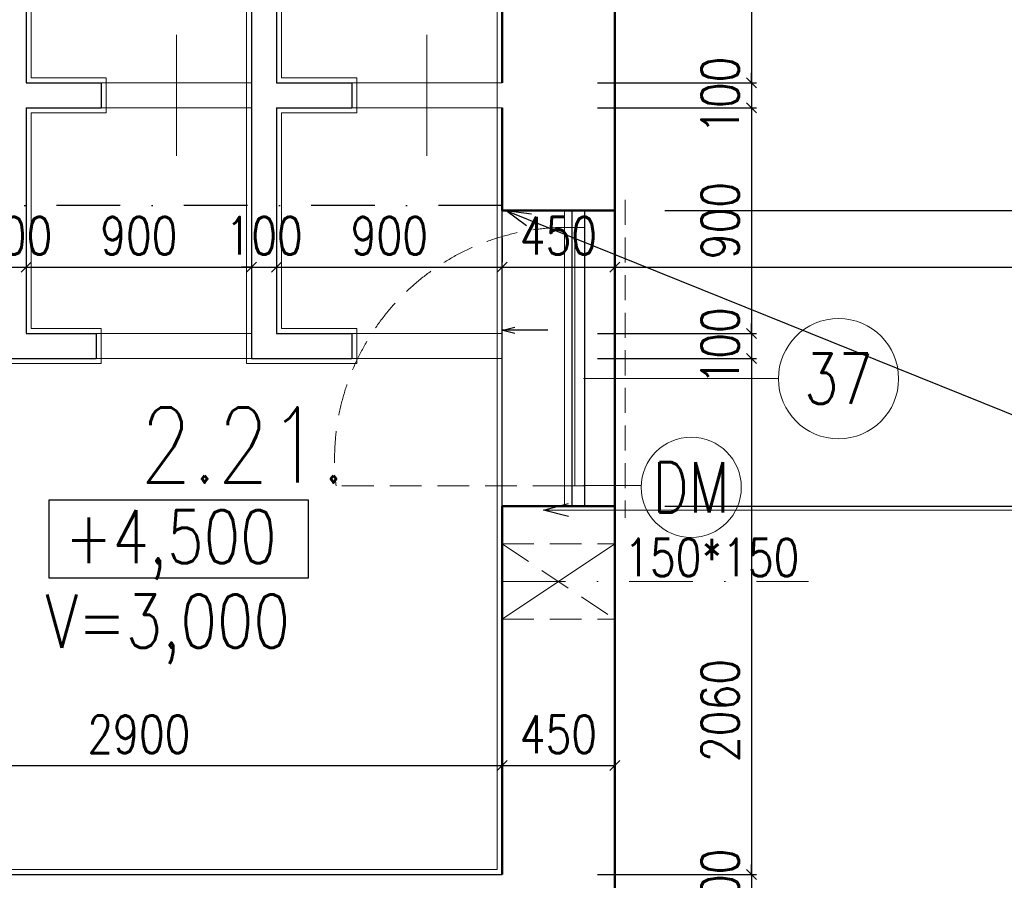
# Model space of a CAD drawing. Header units: millimetres. Extents: x -238874 to 551972, y -298952 to 658415.
# Tile 205 of 256: x 25192 to 29123, y 166528 to 169963. Entities that reach past the tile are written whole.
import ezdxf
from ezdxf.enums import TextEntityAlignment as Align

# ---------------------------------------------------------------- set-up
doc = ezdxf.new("R2010")
doc.units = ezdxf.units.MM
doc.header["$LTSCALE"] = 20
for name, pattern in [('DASHED', [0.75, 0.5, -0.25]), ('HIDDEN', [9.525, 6.35, -3.175]), ('ČERCHOVANÁ', [25.4, 12.7, -6.35, 0, -6.35])]:
    doc.linetypes.add(name, pattern=pattern)
for name, color, linetype in [('00_HEDVIKA _KRESBA', 1, 'Continuous'), ('CZ', 255, 'Continuous'), ('KOTY', 8, 'Continuous'), ('OSYSTAVBA', 101, 'ČERCHOVANÁ'), ('ZDP', 50, 'Continuous')]:
    doc.layers.add(name, color=color, linetype=linetype)
doc.layers.add('00_HEDVIKA_DEMOLICE', color=2, linetype='Continuous', lineweight=30, transparency=0.3)
doc.layers.add('CKOKNA OTEVÍRÁNÍ', color=51, linetype='HIDDEN', lineweight=18, transparency=0.5)
for name, color, linetype, lineweight in [('00_HEDVIKA_OBRYS', 1, 'Continuous', 50), ('CKBUBLINY', 1, 'Continuous', 18), ('CKBUBLINY DEMOLICE', 4, 'Continuous', 18), ('CKBUBLINY_POPIS', 3, 'Continuous', 25), ('CKKOTY', 3, 'Continuous', 18), ('CKOKNA', 30, 'Continuous', 18), ('CKSYMBOLY', 21, 'Continuous', 25), ('CKTEXTY_MALE', 140, 'Continuous', 18), ('HEDVIKA_OKNA_PARAPET', 70, 'Continuous', 18), ('NOSNÉ', 8, 'Continuous', 50), ('PRUCHODY', 7, 'Continuous', 18)]:
    doc.layers.add(name, color=color, linetype=linetype, lineweight=lineweight)
doc.styles.add('SIMPLEX', font='SIMPLEX.shx', dxfattribs={"width": 0.8, "bigfont": 'CAD13.shx'})
doc.styles.get("Standard").update_dxf_attribs({"font": 'simplex.shx', "width": 0.8})
doc.dimstyles.new('CADKON', dxfattribs={"dimscale": 100, "dimtxt": 2, "dimasz": 1.5, "dimexe": 0, "dimexo": 2, "dimgap": 0.6, "dimtad": 1, "dimrnd": 1, "dimtxsty": 'Standard', "dimblk1": 'OBLIQUE', "dimblk2": 'OBLIQUE', "dimsah": 1, "dimcen": 2.5, "dimadec": 1, "dimazin": 2, "dimtfac": 1, "dimtix": 1, "dimtmove": 2, "dimatfit": 3, "dimldrblk": 'OPEN30', "dimfxl": 5, "dimtfill": 1, "dimtolj": 1, "dimarcsym": 0})
doc.dimstyles.new('CKA', dxfattribs={"dimtxt": 200, "dimasz": 40, "dimexe": 20, "dimexo": 0.2, "dimgap": 50, "dimtad": 1, "dimdec": 0, "dimrnd": 1, "dimzin": 0, "dimdsep": 46, "dimtxsty": 'Standard', "dimblk1": 'OBLIQUE', "dimblk2": 'OBLIQUE', "dimsah": 1, "dimcen": 0.09, "dimclrd": 253, "dimclre": 253, "dimclrt": 253, "dimadec": 0, "dimazin": 0, "dimtfac": 1, "dimtdec": 0, "dimtix": 1, "dimtmove": 2, "dimatfit": 3, "dimfxl": 1, "dimtolj": 1, "dimtzin": 0, "dimarcsym": 0})

# ---------------------------------------------------------------- blocks, each defined once
blk = doc.blocks.new('_OBLIQUE')
at = {"color": 0, "linetype": 'ByBlock'}
blk.add_line((-0.5, -0.5), (0.5, 0.5), dxfattribs=at)
blk = doc.blocks.new('*D1708')
at = {"layer": 'DEFPOINTS', "color": 0, "transparency": 16777216}
for p in [(27568, 175940.9), (31507.2, 175940.9), (27568, 169200.9)]:
    blk.add_point(p, dxfattribs=at)
at = {"layer": 'KOTY', "lineweight": -2, "transparency": 16777216}
for p, q in [((27948.7, 175940.9), (31527.2, 175940.9)), ((31507.2, 169200.9), (31507.2, 175940.9))]:
    blk.add_line(p, q, dxfattribs=at)
at = {"layer": 'KOTY', "lineweight": -2, "transparency": 16777216, "xscale": 40, "yscale": 40, "zscale": 40}
for p, rotation in [((31507.2, 175940.9), 90), ((31507.2, 169200.9), 270)]:
    blk.add_blockref('_OBLIQUE', p, dxfattribs=dict(at, rotation=rotation))
at = {"layer": 'KOTY', "transparency": 16777216, "insert": (31382.2, 172570.9), "char_height": 150, "attachment_point": 5, "rotation": 90, "style": 'SIMPLEX'}
blk.add_mtext('\\A1;6740', dxfattribs=at)
blk = doc.blocks.new('*D1710')
at = {"layer": 'DEFPOINTS', "color": 0, "transparency": 16777216}
for p in [(27568, 169300.9), (35068, 169100.9), (35068, 168975.3)]:
    blk.add_point(p, dxfattribs=at)
at = {"layer": 'KOTY', "lineweight": -2, "transparency": 16777216}
for p, q in [((27568, 168975.3), (35068, 168975.3)), ((35068, 168720.1), (35068, 168955.3))]:
    blk.add_line(p, q, dxfattribs=at)
at = {"layer": 'KOTY', "lineweight": -2, "transparency": 16777216, "xscale": 40, "yscale": 40, "zscale": 40, "rotation": 180}
blk.add_blockref('_OBLIQUE', (27568, 168975.3), dxfattribs=at)
at = {"layer": 'KOTY', "lineweight": -2, "transparency": 16777216, "xscale": 40, "yscale": 40, "zscale": 40}
blk.add_blockref('_OBLIQUE', (35068, 168975.3), dxfattribs=at)
at = {"layer": 'KOTY', "transparency": 16777216, "insert": (32214.1, 169100.3), "char_height": 150, "attachment_point": 5, "style": 'SIMPLEX'}
blk.add_mtext('\\A1;7500', dxfattribs=at)
blk = doc.blocks.new('*D1712')
at = {"layer": 'DEFPOINTS', "color": 0, "transparency": 16777216}
for p in [(27118, 168610.9), (27118, 166550.9), (28113.7, 166550.9)]:
    blk.add_point(p, dxfattribs=at)
at = {"layer": 'KOTY', "lineweight": -2, "transparency": 16777216}
for p, q in [((28113.7, 168610.9), (28113.7, 166550.9)), ((27498.7, 166550.9), (28133.7, 166550.9))]:
    blk.add_line(p, q, dxfattribs=at)
at = {"layer": 'KOTY', "lineweight": -2, "transparency": 16777216, "xscale": 40, "yscale": 40, "zscale": 40}
for p, rotation in [((28113.7, 168610.9), 90), ((28113.7, 166550.9), 270)]:
    blk.add_blockref('_OBLIQUE', p, dxfattribs=dict(at, rotation=rotation))
at = {"layer": 'KOTY', "transparency": 16777216, "insert": (27988.7, 167206), "char_height": 150, "attachment_point": 5, "rotation": 90, "style": 'SIMPLEX'}
blk.add_mtext('\\A1;2060', dxfattribs=at)
blk = doc.blocks.new('*D1713')
at = {"layer": 'CKKOTY', "color": 0, "lineweight": -2, "transparency": 16777216}
for p, q in [((27768, 169200.9), (31507.2, 169200.9)), ((31507.2, 168020.9), (31507.2, 169200.9)), ((27768, 168020.9), (31507.2, 168020.9))]:
    blk.add_line(p, q, dxfattribs=at)
at = {"layer": 'DEFPOINTS', "color": 0, "transparency": 16777216}
for p in [(27568, 169200.9), (31507.2, 169200.9), (27568, 168020.9)]:
    blk.add_point(p, dxfattribs=at)
at = {"layer": 'CKKOTY', "color": 0, "lineweight": -2, "transparency": 16777216, "xscale": 150, "yscale": 150, "zscale": 150}
for p, rotation in [((31507.2, 169200.9), 90), ((31507.2, 168020.9), 270)]:
    blk.add_blockref('_OBLIQUE', p, dxfattribs=dict(at, rotation=rotation))
at = {"layer": 'CKKOTY', "color": 0, "transparency": 16777216, "insert": (31347.2, 168610.9), "char_height": 200, "attachment_point": 5, "rotation": 90, "bg_fill": 3, "box_fill_scale": 1.1, "bg_fill_color": 256, "bg_fill_true_color": 13158600, "bg_fill_transparency": 0}
blk.add_mtext('\\A1;1200', dxfattribs=at)
blk = doc.blocks.new('_Open30')
at = {"color": 0, "lineweight": -2}
for p, q in [((-1, 0.268), (0, 0)), ((0, 0), (-1, -0.268)), ((0, 0), (-1, 0))]:
    blk.add_line(p, q, dxfattribs=at)
blk = doc.blocks.new('*D1718')
at = {"layer": 'DEFPOINTS', "color": 0, "transparency": 16777216}
for p in [(27118, 166550.9), (27118, 166450.9), (28113.7, 166450.9)]:
    blk.add_point(p, dxfattribs=at)
at = {"layer": 'KOTY', "lineweight": -2, "transparency": 16777216}
for p, q in [((28113.7, 166550.9), (28113.7, 166590.9)), ((28113.7, 166550.9), (28113.7, 166450.9)), ((27498.7, 166450.9), (28133.7, 166450.9)), ((28113.7, 166450.9), (28113.7, 166410.9))]:
    blk.add_line(p, q, dxfattribs=at)
at = {"layer": 'KOTY', "lineweight": -2, "transparency": 16777216, "xscale": 40, "yscale": 40, "zscale": 40}
for p, rotation in [((28113.7, 166550.9), 270), ((28113.7, 166450.9), 90)]:
    blk.add_blockref('_OBLIQUE', p, dxfattribs=dict(at, rotation=rotation))
at = {"layer": 'KOTY', "transparency": 16777216, "insert": (27988.7, 166500.9), "char_height": 150, "attachment_point": 5, "rotation": 90, "style": 'SIMPLEX'}
blk.add_mtext('\\A1;100', dxfattribs=at)
blk = doc.blocks.new('*D1719')
at = {"layer": 'DEFPOINTS', "color": 0, "transparency": 16777216}
for p in [(27568, 166986), (27118, 166550.9), (27568, 166450.9)]:
    blk.add_point(p, dxfattribs=at)
at = {"layer": 'KOTY', "lineweight": -2, "transparency": 16777216}
for p, q in [((27568, 166831.6), (27568, 167006)), ((27118, 166986), (27568, 166986))]:
    blk.add_line(p, q, dxfattribs=at)
at = {"layer": 'KOTY', "lineweight": -2, "transparency": 16777216, "xscale": 40, "yscale": 40, "zscale": 40, "rotation": 180}
blk.add_blockref('_OBLIQUE', (27118, 166986), dxfattribs=at)
at = {"layer": 'KOTY', "lineweight": -2, "transparency": 16777216, "xscale": 40, "yscale": 40, "zscale": 40}
blk.add_blockref('_OBLIQUE', (27568, 166986), dxfattribs=at)
at = {"layer": 'KOTY', "transparency": 16777216, "insert": (27343, 167111), "char_height": 150, "attachment_point": 5, "style": 'SIMPLEX'}
blk.add_mtext('\\A1;450', dxfattribs=at)
blk = doc.blocks.new('*D1720')
at = {"layer": 'DEFPOINTS', "color": 0, "transparency": 16777216}
for p in [(24218, 167580.9), (27118, 166986), (27118, 166550.9)]:
    blk.add_point(p, dxfattribs=at)
at = {"layer": 'KOTY', "lineweight": -2, "transparency": 16777216}
for p, q in [((27118, 166931.6), (27118, 167006)), ((24218, 166986), (27118, 166986))]:
    blk.add_line(p, q, dxfattribs=at)
at = {"layer": 'KOTY', "lineweight": -2, "transparency": 16777216, "xscale": 40, "yscale": 40, "zscale": 40, "rotation": 180}
blk.add_blockref('_OBLIQUE', (24218, 166986), dxfattribs=at)
at = {"layer": 'KOTY', "lineweight": -2, "transparency": 16777216, "xscale": 40, "yscale": 40, "zscale": 40}
blk.add_blockref('_OBLIQUE', (27118, 166986), dxfattribs=at)
at = {"layer": 'KOTY', "transparency": 16777216, "insert": (25668, 167111), "char_height": 150, "attachment_point": 5, "style": 'SIMPLEX'}
blk.add_mtext('\\A1;2900', dxfattribs=at)
blk = doc.blocks.new('*D1724')
at = {"layer": 'DEFPOINTS', "color": 0, "transparency": 16777216}
for p in [(27568, 168020.9), (31507.2, 168020.9), (27568, 166450.9)]:
    blk.add_point(p, dxfattribs=at)
at = {"layer": 'KOTY', "lineweight": -2, "transparency": 16777216}
for p, q in [((27948.7, 168020.9), (31527.2, 168020.9)), ((31507.2, 166450.9), (31507.2, 168020.9))]:
    blk.add_line(p, q, dxfattribs=at)
at = {"layer": 'KOTY', "lineweight": -2, "transparency": 16777216, "xscale": 40, "yscale": 40, "zscale": 40}
for p, rotation in [((31507.2, 168020.9), 90), ((31507.2, 166450.9), 270)]:
    blk.add_blockref('_OBLIQUE', p, dxfattribs=dict(at, rotation=rotation))
at = {"layer": 'KOTY', "transparency": 16777216, "insert": (31382.2, 167235.9), "char_height": 150, "attachment_point": 5, "rotation": 90, "style": 'SIMPLEX'}
blk.add_mtext('\\A1;1570', dxfattribs=at)
blk = doc.blocks.new('*D1728')
at = {"layer": 'DEFPOINTS', "color": 0, "transparency": 16777216}
for p in [(27118, 170620.9), (27118, 169710.9), (28113.7, 169710.9)]:
    blk.add_point(p, dxfattribs=at)
at = {"layer": 'KOTY', "lineweight": -2, "transparency": 16777216}
for p, q in [((28113.7, 170620.9), (28113.7, 169710.9)), ((27498.7, 169710.9), (28133.7, 169710.9))]:
    blk.add_line(p, q, dxfattribs=at)
at = {"layer": 'KOTY', "lineweight": -2, "transparency": 16777216, "xscale": 40, "yscale": 40, "zscale": 40}
for p, rotation in [((28113.7, 170620.9), 90), ((28113.7, 169710.9), 270)]:
    blk.add_blockref('_OBLIQUE', p, dxfattribs=dict(at, rotation=rotation))
at = {"layer": 'KOTY', "transparency": 16777216, "insert": (27988.7, 170165.9), "char_height": 150, "attachment_point": 5, "rotation": 90, "style": 'SIMPLEX'}
blk.add_mtext('\\A1;910', dxfattribs=at)
blk = doc.blocks.new('*D1729')
at = {"layer": 'DEFPOINTS', "color": 0, "transparency": 16777216}
for p in [(27568, 169200.9), (27568, 168975.3), (27118, 168710.9)]:
    blk.add_point(p, dxfattribs=at)
at = {"layer": 'KOTY', "lineweight": -2, "transparency": 16777216}
for p, q in [((27118, 168975.3), (27568, 168975.3)), ((27568, 168820.1), (27568, 168955.3))]:
    blk.add_line(p, q, dxfattribs=at)
at = {"layer": 'KOTY', "lineweight": -2, "transparency": 16777216, "xscale": 40, "yscale": 40, "zscale": 40, "rotation": 180}
blk.add_blockref('_OBLIQUE', (27118, 168975.3), dxfattribs=at)
at = {"layer": 'KOTY', "lineweight": -2, "transparency": 16777216, "xscale": 40, "yscale": 40, "zscale": 40}
blk.add_blockref('_OBLIQUE', (27568, 168975.3), dxfattribs=at)
at = {"layer": 'KOTY', "transparency": 16777216, "insert": (27343, 169100.3), "char_height": 150, "attachment_point": 5, "style": 'SIMPLEX'}
blk.add_mtext('\\A1;450', dxfattribs=at)
blk = doc.blocks.new('*D1730')
at = {"layer": 'DEFPOINTS', "color": 0, "transparency": 16777216}
for p in [(27118, 169610.9), (27118, 168710.9), (28113.7, 168710.9)]:
    blk.add_point(p, dxfattribs=at)
at = {"layer": 'KOTY', "lineweight": -2, "transparency": 16777216}
for p, q in [((28113.7, 169610.9), (28113.7, 168710.9)), ((27498.7, 168710.9), (28133.7, 168710.9))]:
    blk.add_line(p, q, dxfattribs=at)
at = {"layer": 'KOTY', "lineweight": -2, "transparency": 16777216, "xscale": 40, "yscale": 40, "zscale": 40}
for p, rotation in [((28113.7, 169610.9), 90), ((28113.7, 168710.9), 270)]:
    blk.add_blockref('_OBLIQUE', p, dxfattribs=dict(at, rotation=rotation))
at = {"layer": 'KOTY', "transparency": 16777216, "insert": (27988.7, 169160.9), "char_height": 150, "attachment_point": 5, "rotation": 90, "style": 'SIMPLEX'}
blk.add_mtext('\\A1;900', dxfattribs=at)
blk = doc.blocks.new('*D1731')
at = {"layer": 'DEFPOINTS', "color": 0, "transparency": 16777216}
for p in [(27118, 168710.9), (27118, 168610.9), (28113.7, 168610.9)]:
    blk.add_point(p, dxfattribs=at)
at = {"layer": 'KOTY', "lineweight": -2, "transparency": 16777216}
for p, q in [((28113.7, 168710.9), (28113.7, 168750.9)), ((28113.7, 168710.9), (28113.7, 168610.9)), ((27498.7, 168610.9), (28133.7, 168610.9)), ((28113.7, 168610.9), (28113.7, 168570.9))]:
    blk.add_line(p, q, dxfattribs=at)
at = {"layer": 'KOTY', "lineweight": -2, "transparency": 16777216, "xscale": 40, "yscale": 40, "zscale": 40}
for p, rotation in [((28113.7, 168710.9), 270), ((28113.7, 168610.9), 90)]:
    blk.add_blockref('_OBLIQUE', p, dxfattribs=dict(at, rotation=rotation))
at = {"layer": 'KOTY', "transparency": 16777216, "insert": (27988.7, 168660.9), "char_height": 150, "attachment_point": 5, "rotation": 90, "style": 'SIMPLEX'}
blk.add_mtext('\\A1;100', dxfattribs=at)
blk = doc.blocks.new('*D1732')
at = {"layer": 'DEFPOINTS', "color": 0, "transparency": 16777216}
for p in [(27118, 169710.9), (27118, 169610.9), (28113.7, 169610.9)]:
    blk.add_point(p, dxfattribs=at)
at = {"layer": 'KOTY', "lineweight": -2, "transparency": 16777216}
for p, q in [((28113.7, 169710.9), (28113.7, 169750.9)), ((28113.7, 169710.9), (28113.7, 169610.9)), ((27498.7, 169610.9), (28133.7, 169610.9)), ((28113.7, 169610.9), (28113.7, 169570.9))]:
    blk.add_line(p, q, dxfattribs=at)
at = {"layer": 'KOTY', "lineweight": -2, "transparency": 16777216, "xscale": 40, "yscale": 40, "zscale": 40}
for p, rotation in [((28113.7, 169710.9), 270), ((28113.7, 169610.9), 90)]:
    blk.add_blockref('_OBLIQUE', p, dxfattribs=dict(at, rotation=rotation))
at = {"layer": 'KOTY', "transparency": 16777216, "insert": (27988.7, 169660.9), "char_height": 150, "attachment_point": 5, "rotation": 90, "style": 'SIMPLEX'}
blk.add_mtext('\\A1;100', dxfattribs=at)
blk = doc.blocks.new('*D1737')
at = {"layer": 'DEFPOINTS', "color": 0, "transparency": 16777216}
for p in [(26218, 168975.3), (26118, 168710.9), (26218, 168710.9)]:
    blk.add_point(p, dxfattribs=at)
at = {"layer": 'KOTY', "lineweight": -2, "transparency": 16777216}
for p, q in [((26218, 169091.6), (26218, 168995.3)), ((26118, 168975.3), (26078, 168975.3)), ((26118, 168975.3), (26218, 168975.3)), ((26218, 168975.3), (26258, 168975.3))]:
    blk.add_line(p, q, dxfattribs=at)
at = {"layer": 'KOTY', "lineweight": -2, "transparency": 16777216, "xscale": 40, "yscale": 40, "zscale": 40}
blk.add_blockref('_OBLIQUE', (26118, 168975.3), dxfattribs=at)
at = {"layer": 'KOTY', "lineweight": -2, "transparency": 16777216, "xscale": 40, "yscale": 40, "zscale": 40, "rotation": 180}
blk.add_blockref('_OBLIQUE', (26218, 168975.3), dxfattribs=at)
at = {"layer": 'KOTY', "transparency": 16777216, "insert": (26168, 169100.3), "char_height": 150, "attachment_point": 5, "style": 'SIMPLEX'}
blk.add_mtext('\\A1;100', dxfattribs=at)
blk = doc.blocks.new('*D1741')
at = {"layer": 'DEFPOINTS', "color": 0, "transparency": 16777216}
for p in [(25218, 168975.3), (25118, 168710.9), (25218, 168710.9)]:
    blk.add_point(p, dxfattribs=at)
at = {"layer": 'KOTY', "lineweight": -2, "transparency": 16777216}
for p, q in [((25218, 169091.6), (25218, 168995.3)), ((25118, 168975.3), (25078, 168975.3)), ((25118, 168975.3), (25218, 168975.3)), ((25218, 168975.3), (25258, 168975.3))]:
    blk.add_line(p, q, dxfattribs=at)
at = {"layer": 'KOTY', "lineweight": -2, "transparency": 16777216, "xscale": 40, "yscale": 40, "zscale": 40}
blk.add_blockref('_OBLIQUE', (25118, 168975.3), dxfattribs=at)
at = {"layer": 'KOTY', "lineweight": -2, "transparency": 16777216, "xscale": 40, "yscale": 40, "zscale": 40, "rotation": 180}
blk.add_blockref('_OBLIQUE', (25218, 168975.3), dxfattribs=at)
at = {"layer": 'KOTY', "transparency": 16777216, "insert": (25168, 169100.3), "char_height": 150, "attachment_point": 5, "style": 'SIMPLEX'}
blk.add_mtext('\\A1;100', dxfattribs=at)
blk = doc.blocks.new('*D1742')
at = {"layer": 'DEFPOINTS', "color": 0, "transparency": 16777216}
for p in [(26118, 168975.3), (25218, 168710.9), (26118, 168710.9)]:
    blk.add_point(p, dxfattribs=at)
at = {"layer": 'KOTY', "lineweight": -2, "transparency": 16777216}
for p, q in [((26118, 169091.6), (26118, 168995.3)), ((25218, 168975.3), (26118, 168975.3))]:
    blk.add_line(p, q, dxfattribs=at)
at = {"layer": 'KOTY', "lineweight": -2, "transparency": 16777216, "xscale": 40, "yscale": 40, "zscale": 40, "rotation": 180}
blk.add_blockref('_OBLIQUE', (25218, 168975.3), dxfattribs=at)
at = {"layer": 'KOTY', "lineweight": -2, "transparency": 16777216, "xscale": 40, "yscale": 40, "zscale": 40}
blk.add_blockref('_OBLIQUE', (26118, 168975.3), dxfattribs=at)
at = {"layer": 'KOTY', "transparency": 16777216, "insert": (25668, 169100.3), "char_height": 150, "attachment_point": 5, "style": 'SIMPLEX'}
blk.add_mtext('\\A1;900', dxfattribs=at)
blk = doc.blocks.new('*D1749')
at = {"layer": 'DEFPOINTS', "color": 0, "transparency": 16777216}
for p in [(27118, 168975.3), (26218, 168710.9), (27118, 168710.9)]:
    blk.add_point(p, dxfattribs=at)
at = {"layer": 'KOTY', "lineweight": -2, "transparency": 16777216}
for p, q in [((27118, 169091.6), (27118, 168995.3)), ((26218, 168975.3), (27118, 168975.3))]:
    blk.add_line(p, q, dxfattribs=at)
at = {"layer": 'KOTY', "lineweight": -2, "transparency": 16777216, "xscale": 40, "yscale": 40, "zscale": 40, "rotation": 180}
blk.add_blockref('_OBLIQUE', (26218, 168975.3), dxfattribs=at)
at = {"layer": 'KOTY', "lineweight": -2, "transparency": 16777216, "xscale": 40, "yscale": 40, "zscale": 40}
blk.add_blockref('_OBLIQUE', (27118, 168975.3), dxfattribs=at)
at = {"layer": 'KOTY', "transparency": 16777216, "insert": (26668, 169100.3), "char_height": 150, "attachment_point": 5, "style": 'SIMPLEX'}
blk.add_mtext('\\A1;900', dxfattribs=at)
blk = doc.blocks.new('*U3302')
at = {"color": 0, "linetype": 'ByBlock', "lineweight": -2}
for p, q in [((-224.7, 0), (-79.5, 0)), ((224.7, 0), (102.9, 29.9)), ((224.7, 0), (102.9, -29.9)), ((-79.5, 0), (26.5, 0)), ((26.5, 0), (224.7, 0))]:
    blk.add_line(p, q, dxfattribs=at)
at = {"color": 0, "linetype": 'Continuous', "lineweight": -2, "flags": 8}
blk.add_attdef('SPÁD', text='', height=100, dxfattribs=at).set_placement((0, 40), align=Align.CENTER)
blk = doc.blocks.new('CK_BUBBLE_1_0_0')
at = {"color": 0, "linetype": 'ByBlock', "lineweight": -2}
blk.add_circle((0, 0), 1, dxfattribs=at)

msp = doc.modelspace()

# ---------------------------------------------------------------- linework, layer by layer
at = {"layer": '00_HEDVIKA _KRESBA'}
msp.add_line((27117.962, 168020.863), (27117.962, 169200.863), dxfattribs=at)
at = {"layer": '00_HEDVIKA_DEMOLICE'}
for p, q in [((27397.962, 168020.863), (27397.962, 169200.863)), ((27447.962, 168020.863), (27447.962, 169200.863))]:
    msp.add_line(p, q, dxfattribs=at)
at = {"layer": '00_HEDVIKA_OBRYS'}
for points in [[(27447.962, 169200.863), (27117.962, 169200.863)], [(27447.962, 168020.863), (27117.962, 168020.863)]]:
    msp.add_lwpolyline(points, dxfattribs=at)
at = {"layer": 'CKOKNA'}
for p, q in [((27367.962, 169133.863), (27367.962, 169200.863)), ((27447.962, 169200.863), (27367.962, 169200.863)), ((27447.962, 169133.863), (27447.962, 169200.863)), ((27367.962, 168102.863), (27367.962, 169133.863)), ((27447.962, 169133.863), (27367.962, 169133.863)), ((27407.962, 168102.863), (27407.962, 169133.863)), ((27447.962, 168102.863), (27447.962, 169133.863)), ((27447.962, 168102.863), (27367.962, 168102.863)), ((27367.962, 168102.863), (27367.962, 168020.863)), ((27447.962, 168102.863), (27447.962, 168020.863)), ((27447.962, 168020.863), (27367.962, 168020.863))]:
    msp.add_line(p, q, dxfattribs=at)
at = {"layer": 'CKOKNA OTEVÍRÁNÍ'}
msp.add_line((27367.962, 168102.863), (26455.126, 168102.863), dxfattribs=at)
msp.add_arc((27375.815, 168207.302), 926.594, 90.485607, 186.471725, dxfattribs=at)
at = {"layer": 'CZ', "color": 7}
msp.add_lwpolyline([(25310.029, 168047.137), (26343.513, 168047.137), (26343.513, 167734.667), (25310.029, 167734.667)], close=True, dxfattribs=at)
at = {"layer": 'HEDVIKA_OKNA_PARAPET'}
for p, q in [((27117.962, 168020.863), (27117.962, 169200.863)), ((27117.962, 168610.863), (27117.962, 166550.863))]:
    msp.add_line(p, q, dxfattribs=at)
at = {"layer": 'NOSNÉ'}
for p, q in [((27567.962, 175940.863), (27567.962, 166450.863)), ((27117.962, 170620.863), (27117.962, 169710.863)), ((27117.962, 169610.863), (27117.962, 169200.863)), ((27382.962, 169200.863), (27117.962, 169200.863)), ((27117.962, 168020.863), (27117.962, 166550.863)), ((27117.962, 168020.863), (27382.962, 168020.863))]:
    msp.add_line(p, q, dxfattribs=at)
at = {"layer": 'OSYSTAVBA', "linetype": 'ČERCHOVANÁ'}
msp.add_line((27117.962, 169220.863), (17387.962, 169220.863), dxfattribs=at)
at = {"layer": 'PRUCHODY'}
for p, q in [((25237.962, 170600.863), (25237.962, 169730.863)), ((26097.962, 170600.863), (26097.962, 168710.863)), ((26237.962, 170600.863), (26237.962, 169730.863)), ((27097.962, 166570.863), (27097.962, 170600.863)), ((25817.962, 169419.165), (25817.962, 169902.561)), ((26817.962, 169419.165), (26817.962, 169902.561)), ((25237.962, 169730.863), (25537.962, 169730.863)), ((25517.962, 169710.863), (26117.962, 169710.863)), ((25537.962, 169730.863), (25537.962, 169590.863)), ((26117.962, 169710.863), (26117.962, 169610.863)), ((26237.962, 169730.863), (26537.962, 169730.863)), ((26517.962, 169710.863), (27117.962, 169710.863)), ((26537.962, 169730.863), (26537.962, 169590.863)), ((25237.962, 169590.863), (25537.962, 169590.863)), ((25237.962, 169590.863), (25237.962, 168730.863)), ((25517.962, 169610.863), (26117.962, 169610.863)), ((26237.962, 169590.863), (26537.962, 169590.863)), ((26237.962, 169590.863), (26237.962, 168730.863)), ((26517.962, 169610.863), (27117.962, 169610.863)), ((27567.962, 169550.863), (27567.962, 163800.863)), ((27117.962, 169200.863), (27132.962, 169200.863)), ((25237.962, 168730.863), (25517.962, 168730.863)), ((25517.962, 168730.863), (25517.962, 168590.863)), ((26237.962, 168730.863), (26537.962, 168730.863)), ((26537.962, 168730.863), (26537.962, 168590.863)), ((25497.962, 168710.863), (26117.962, 168710.863)), ((26097.962, 168710.863), (26097.962, 168590.863)), ((26517.962, 168710.863), (27117.962, 168710.863)), ((25497.962, 168610.863), (26117.962, 168610.863)), ((26517.962, 168610.863), (27117.962, 168610.863)), ((25097.962, 168590.863), (25517.962, 168590.863)), ((26097.962, 168590.863), (26537.962, 168590.863)), ((27117.962, 168020.863), (27132.962, 168020.863)), ((27117.962, 167570.863), (27567.962, 167870.863)), ((24237.962, 166570.863), (27097.962, 166570.863))]:
    msp.add_line(p, q, dxfattribs=at)
at = {"layer": 'PRUCHODY', "linetype": 'HIDDEN'}
for p, q in [((27117.962, 167870.863), (27567.962, 167870.863)), ((27117.962, 167870.863), (27567.962, 167570.863)), ((27117.962, 167570.863), (27567.962, 167570.863))]:
    msp.add_line(p, q, dxfattribs=at)
at = {"layer": 'PRUCHODY', "linetype": 'ČERCHOVANÁ'}
msp.add_line((27117.962, 167720.863), (28341.889, 167720.863), dxfattribs=at)
at = {"layer": 'ZDP'}
for p, q in [((25217.962, 170620.863), (25217.962, 169710.863)), ((26117.962, 170620.863), (26117.962, 168710.863)), ((26217.962, 170620.863), (26217.962, 169710.863)), ((25217.962, 169710.863), (25517.962, 169710.863)), ((25517.962, 169710.863), (25517.962, 169610.863)), ((26217.962, 169710.863), (26517.962, 169710.863)), ((26517.962, 169710.863), (26517.962, 169610.863)), ((25217.962, 169610.863), (25517.962, 169610.863)), ((25217.962, 169610.863), (25217.962, 168710.863)), ((26217.962, 169610.863), (26517.962, 169610.863)), ((26217.962, 169610.863), (26217.962, 168710.863)), ((25217.962, 168710.863), (25497.962, 168710.863)), ((25497.962, 168710.863), (25497.962, 168610.863)), ((26117.962, 168710.863), (26117.962, 168610.863)), ((26217.962, 168710.863), (26517.962, 168710.863)), ((26517.962, 168710.863), (26517.962, 168610.863)), ((25117.962, 168610.863), (25497.962, 168610.863)), ((26117.962, 168610.863), (26517.962, 168610.863)), ((24217.962, 166550.863), (27117.962, 166550.863))]:
    msp.add_line(p, q, dxfattribs=at)

# ---------------------------------------------------------------- block references
at = {"layer": 'CKSYMBOLY', "xscale": -0.4, "yscale": 0.4, "zscale": 0.4}
msp.add_blockref('*U3302', (27210.579, 168723.359), dxfattribs=at)

# ---------------------------------------------------------------- texts
at = {"layer": 'CZ', "color": 6, "linetype": 'Continuous', "lineweight": 30, "insert": (25673.361, 168415.579), "char_height": 300, "width": 1830.1, "attachment_point": 1}
msp.add_mtext('2.21.', dxfattribs=at)
at = {"layer": 'CZ', "color": 7, "attachment_point": 1}
for s, insert, char_height, width in [('+4,500', (25372.918, 168005.934), 212.5, 1666.9), ('150*150', (27605.713, 167891.361), 150, 779.2), ('V=3,000', (25294.931, 167668.901), 212.5, 3214.5)]:
    msp.add_mtext(s, dxfattribs=dict(at, insert=insert, char_height=char_height, width=width))

# ---------------------------------------------------------------- dimensions: what is measured, and where the dimension line sits
at = {"layer": 'KOTY'}
for base, p1, p2, angle, text, picture, middle in [((31507.166, 175940.863), (27567.962, 169200.863), (27567.962, 175940.863), 270, '6740', '*D1708', (31382.166, 172570.863)), ((28113.679, 169710.863), (27117.962, 170620.863), (27117.962, 169710.863), 270, '910', '*D1728', (27988.679, 170165.863)), ((28113.679, 169610.863), (27117.962, 169710.863), (27117.962, 169610.863), 270, '100', '*D1732', (27988.679, 169660.863)), ((25217.962, 168975.274), (25117.962, 168710.863), (25217.962, 168710.863), 180, '100', '*D1741', (25167.962, 169100.274)), ((26117.962, 168975.274), (25217.962, 168710.863), (26117.962, 168710.863), 180, '900', '*D1742', (25667.962, 169100.274)), ((26217.962, 168975.274), (26117.962, 168710.863), (26217.962, 168710.863), 180, '100', '*D1737', (26167.962, 169100.274)), ((27117.962, 168975.274), (26217.962, 168710.863), (27117.962, 168710.863), 180, '900', '*D1749', (26667.962, 169100.274)), ((27117.962, 166986.033), (24217.962, 167580.863), (27117.962, 166550.863), 180, '2900', '*D1720', (25667.962, 167111.033)), ((27567.962, 166986.033), (27117.962, 166550.863), (27567.962, 166450.863), 180, '450', '*D1719', (27342.962, 167111.033)), ((28113.679, 166450.863), (27117.962, 166550.863), (27117.962, 166450.863), 270, '100', '*D1718', (27988.679, 166500.863))]:
    dim = msp.add_linear_dim(base=base, p1=p1, p2=p2, angle=angle, text=text, dimstyle='CKA', override={"dimtxt": 150, "dimexo": 380.774374, "dimtxsty": 'SIMPLEX', "dimse1": 1, "dimclrd": 256, "dimclre": 256, "dimclrt": 256}, dxfattribs=at)
    dim.commit()
    dim.dimension.update_dxf_attribs({"geometry": picture, "text_midpoint": middle})
for base, p1, p2, angle, text, picture, middle in [((35067.962, 168975.274), (27567.962, 169300.863), (35067.962, 169100.863), 180, '7500', '*D1710', (32214.138, 169100.274)), ((28113.679, 166550.863), (27117.962, 168610.863), (27117.962, 166550.863), 270, '2060', '*D1712', (27988.679, 167205.959))]:
    dim = msp.add_linear_dim(base=base, p1=p1, p2=p2, angle=angle, text=text, dimstyle='CKA', override={"dimtxt": 150, "dimexo": 380.774374, "dimtxsty": 'SIMPLEX', "dimse1": 1, "dimclrd": 256, "dimclre": 256, "dimclrt": 256}, dxfattribs=at)
    dim.commit()
    dim.dimension.update_dxf_attribs({"geometry": picture, "text_midpoint": middle, "dimtype": 160})

# ---------------------------------------------------------------- next in the draw order: dimensions: what is measured, and where the dimension line sits
at = {"layer": 'CKKOTY'}
dim = msp.add_linear_dim(base=(31507.166, 169200.863), p1=(27567.962, 168020.863), p2=(27567.962, 169200.863), angle=270, text='1200', dimstyle='CADKON', dxfattribs=at)
dim.commit()
dim.dimension.update_dxf_attribs({"geometry": '*D1713', "text_midpoint": (31347.166, 168610.863)})

# ---------------------------------------------------------------- next in the draw order: linework, layer by layer
at = {"layer": 'CKBUBLINY'}
msp.add_line((28221.392, 168530.863), (27442.962, 168530.863), dxfattribs=at)
at = {"layer": 'CKBUBLINY DEMOLICE'}
msp.add_line((27673.261, 168103.316), (27442.962, 168103.316), dxfattribs=at)
at = {"layer": 'CKOKNA', "linetype": 'DASHED', "ltscale": 10}
msp.add_line((27610.052, 169243.343), (27610.052, 167974.51), dxfattribs=at)
at = {"layer": 'NOSNÉ'}
for p, q in [((27117.962, 169200.863), (27567.962, 169200.863)), ((27117.962, 169200.863), (27567.962, 169200.863)), ((27117.962, 168020.863), (27567.962, 168020.863)), ((27117.962, 168020.863), (27567.962, 168020.863))]:
    msp.add_line(p, q, dxfattribs=at)
at = {"layer": 'PRUCHODY'}
for p, q in [((27117.962, 169200.863), (27567.962, 169200.863)), ((27567.962, 168020.863), (27567.962, 169200.863)), ((27567.962, 169200.863), (27567.962, 168020.863)), ((27117.962, 168020.863), (27567.962, 168020.863))]:
    msp.add_line(p, q, dxfattribs=at)

# ---------------------------------------------------------------- next in the draw order: block references
at = {"layer": 'CKBUBLINY'}
ref = msp.add_blockref('CK_BUBBLE_1_0_0', (28461.39, 168529.975), dxfattribs=dict(at, xscale=240, yscale=240, zscale=240))
ref.add_attrib('NUM1', '37', dxfattribs={"layer": 'CKBUBLINY_POPIS', "height": 200, "width": 0.8, "flags": 8}).set_placement((28461.39, 168529.975), align=Align.MIDDLE_CENTER)
at = {"layer": 'CKBUBLINY DEMOLICE'}
ref = msp.add_blockref('CK_BUBBLE_1_0_0', (27873.261, 168096.54), dxfattribs=dict(at, xscale=200, yscale=200, zscale=200))
ref.add_attrib('NUM1', 'DM', dxfattribs={"height": 200, "width": 0.8, "flags": 8}).set_placement((27873.261, 168096.54), align=Align.MIDDLE_CENTER)

# ---------------------------------------------------------------- next in the draw order: dimensions: what is measured, and where the dimension line sits
at = {"layer": 'KOTY'}
for base, p1, p2, angle, text, picture, middle in [((28113.679, 168710.863), (27117.962, 169610.863), (27117.962, 168710.863), 270, '900', '*D1730', (27988.679, 169160.863)), ((27567.962, 168975.274), (27117.962, 168710.863), (27567.962, 169200.863), 180, '450', '*D1729', (27342.962, 169100.274)), ((28113.679, 168610.863), (27117.962, 168710.863), (27117.962, 168610.863), 270, '100', '*D1731', (27988.679, 168660.863)), ((31507.166, 168020.863), (27567.962, 166450.863), (27567.962, 168020.863), 270, '1570', '*D1724', (31382.166, 167235.863))]:
    dim = msp.add_linear_dim(base=base, p1=p1, p2=p2, angle=angle, text=text, dimstyle='CKA', override={"dimtxt": 150, "dimexo": 380.774374, "dimtxsty": 'SIMPLEX', "dimse1": 1, "dimclrd": 256, "dimclre": 256, "dimclrt": 256}, dxfattribs=at)
    dim.commit()
    dim.dimension.update_dxf_attribs({"geometry": picture, "text_midpoint": middle})

# ---------------------------------------------------------------- next in the draw order: leaders
at = {"layer": 'CKTEXTY_MALE'}
for points in [[(27132.962, 169200.863), (30098.634, 168006.239)], [(27282.962, 168005.863), (30098.634, 168006.239)]]:
    msp.add_leader(points, dimstyle='CADKON', override={"dimscale": 1, "dimasz": 100, "dimtih": 0, "dimtoh": 0, "dimrnd": 0, "dimclrd": 0, "dimtix": 0, "dimtofl": 0, "dimldrblk": 'Open30'}, dxfattribs=at)

doc.saveas('drawing.dxf')
